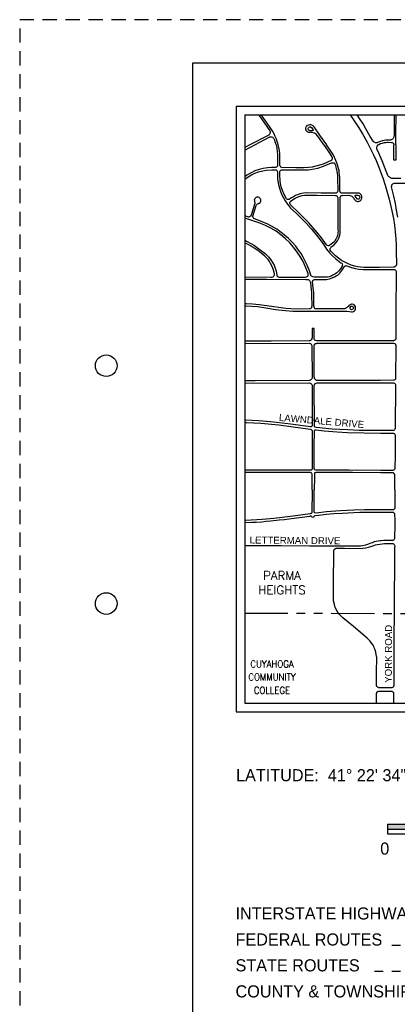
# Paper-space layout 'GT001' of a CAD drawing. Header units: feet. Extents: x 0 to 34, y -0.7 to 22.
# Tile 2 of 7: x 0 to 4.4, y 10.6 to 22. Entities that reach past the tile are written whole.
import ezdxf
from ezdxf.enums import TextEntityAlignment as Align

# ---------------------------------------------------------------- set-up
doc = ezdxf.new("R2010")
doc.units = ezdxf.units.FT
doc.header["$MEASUREMENT"] = 0
for name, pattern in [('OhDOT_USTN2', [0.11, 0.069, -0.041]), ('OhDOT_USTN3', [0.22, 0.165, -0.055]), ('PHANTOM', [2.5, 1.25, -0.25, 0.25, -0.25, 0.25, -0.25])]:
    doc.linetypes.add(name, pattern=pattern)
for name, color, linetype in [('CITY-NAME', 2, 'Continuous'), ('DIVISIONS', 2, 'PHANTOM'), ('ROAD', 4, 'Continuous'), ('ROAD-NAME', 4, 'Continuous'), ('ROADNAME', 5, 'Continuous'), ('SH_Border', 7, 'Continuous'), ('SH_Cut_Line', 7, 'OhDOT_USTN3'), ('SH_Data', 7, 'Continuous')]:
    doc.layers.add(name, color=color, linetype=linetype)
doc.styles.add('COMPLEX', font='COMPLEX', dxfattribs={"height": 40})
doc.styles.add('Font 70-Main Title', font='txt', dxfattribs={"width": 1.15, "height": 0.25})
doc.styles.add('ROMANS', font='ROMANS.shx', dxfattribs={"width": 0.85, "oblique": 20, "height": 0.7})
doc.styles.add('Slanted-Normal', font='font31.shx', dxfattribs={"height": 0.14})
doc.styles.get("Standard").update_dxf_attribs({"font": 'arial.ttf'})
doc.styles.add('Straight-Sub Title', font='font30.shx', dxfattribs={"height": 0.17})

# ---------------------------------------------------------------- blocks, each defined once
blk = doc.blocks.new('TITLE1')
at = {"layer": 'SH_Border', "color": 7, "linetype": 'Continuous', "flags": 128}
blk.add_lwpolyline([(2, 21.5), (33.5, 21.5), (33.5, 0.5), (2, 0.5), (2, 21.5)], close=True, dxfattribs=at)
at = {"layer": 'SH_Border', "color": 7, "linetype": 'Continuous'}
for centre in [(1, 18), (1, 15.25)]:
    blk.add_circle(centre, 0.125, dxfattribs=at)
at = {"layer": 'SH_Cut_Line', "color": 7, "linetype": 'OhDOT_USTN3', "flags": 128}
blk.add_lwpolyline([(0, 0), (34, 0), (34, 22), (0, 22), (0, 0)], close=True, dxfattribs=at)
at = {"layer": 'SH_Data', "style": 'Font 70-Main Title', "width": 1.15, "flags": 8}
for tag, p in [('FED_PROJ_NO', (33.12, 19.538)), ('PIDNO', (33.12, 16.038)), ('PROJECT_NAME', (33, 3.792))]:
    blk.add_attdef(tag, text='', height=0.25, rotation=90, dxfattribs=at).set_placement(p, align=Align.MIDDLE_CENTER)
at = {"layer": 'SH_Data', "style": 'Font 70-Main Title', "width": 1.15}
for tag, p in [('CONSPROJNO', (33.12, 13.038)), ('RRINVOLVEMENT', (33.12, 8.774))]:
    blk.add_attdef(tag, text='', height=0.25, rotation=90, dxfattribs=at).set_placement(p, align=Align.MIDDLE_CENTER)
at = {"layer": 'SH_Data', "style": 'Straight-Sub Title'}
for tag, p in [('SHEETNO', (33.02, 1.003)), ('SHEETTOTAL', (33.02, 0.663))]:
    blk.add_attdef(tag, text='', height=0.17, dxfattribs=at).set_placement(p, align=Align.BOTTOM_CENTER)

psp = doc.layouts.new('GT001')

# ---------------------------------------------------------------- hatches: boundary and pattern name
at = {"layer": 'SH_Data', "linetype": 'Continuous'}
psp.add_hatch(color=7, dxfattribs=at).paths.add_polyline_path([(4.25, 12.644), (4.25, 12.7), (4.5, 12.7), (4.5, 12.644)])

# ---------------------------------------------------------------- linework, layer by layer
at = {"layer": 'DIVISIONS', "ltscale": 0.4, "flags": 128}
psp.add_lwpolyline([(2.6, 15.141), (6.285, 15.129), (7.789, 15.124), (7.789, 16.564), (7.789, 20.128), (8.525, 20.125), (8.525, 20.553), (8.525, 20.9)], dxfattribs=at)
at = {"layer": 'ROAD', "flags": 128}
for points in [[(2.76, 20.9), (2.793, 20.853), (2.891, 20.714), (2.894, 20.707), (2.894, 20.698), (2.892, 20.687), (2.889, 20.679), (2.886, 20.673), (2.883, 20.67), (2.88, 20.667), (2.877, 20.665), (2.872, 20.663), (2.661, 20.553)], [(2.988, 20.553), (2.98, 20.581), (2.967, 20.619), (2.953, 20.65), (2.939, 20.68), (2.924, 20.709), (2.901, 20.743), (2.851, 20.815), (2.792, 20.9)], [(3.819, 20.9), (3.834, 20.878), (3.874, 20.818), (3.921, 20.749), (3.961, 20.682), (4.011, 20.593), (4.032, 20.553)], [(4.329, 20.9), (4.328, 20.792), (4.329, 20.698), (4.326, 20.67), (4.324, 20.648), (4.321, 20.634), (4.316, 20.626), (4.308, 20.619), (4.301, 20.615), (4.292, 20.611), (4.285, 20.609), (4.276, 20.609), (4.256, 20.607), (4.23, 20.607), (4.211, 20.604), (4.197, 20.6), (4.19, 20.599), (4.17, 20.592), (4.157, 20.587), (4.146, 20.583), (4.131, 20.578), (4.121, 20.575), (4.112, 20.576), (4.104, 20.579), (4.096, 20.583), (4.091, 20.588), (4.086, 20.592), (4.083, 20.597), (4.052, 20.649), (4.001, 20.74), (3.968, 20.795), (3.927, 20.859), (3.899, 20.9)], [(4.348, 20.553), (4.348, 20.676), (4.351, 20.9)], [(3.515, 20.553), (3.455, 20.638), (3.425, 20.676), (3.414, 20.683), (3.405, 20.688), (3.392, 20.692), (3.381, 20.694), (3.37, 20.695), (3.357, 20.694), (3.349, 20.695), (3.338, 20.697), (3.329, 20.701), (3.321, 20.707), (3.316, 20.712), (3.312, 20.721), (3.308, 20.733), (3.308, 20.747), (3.312, 20.76), (3.318, 20.77), (3.327, 20.779), (3.34, 20.785), (3.352, 20.787), (3.359, 20.787), (3.371, 20.785), (3.378, 20.782), (3.387, 20.776), (3.391, 20.771), (3.399, 20.76), (3.474, 20.654), (3.544, 20.553)], [(2.716, 20.553), (2.89, 20.644), (2.899, 20.647), (2.906, 20.646), (2.914, 20.646), (2.92, 20.643), (2.926, 20.64), (2.931, 20.635), (2.936, 20.627), (2.939, 20.62), (2.958, 20.568), (2.962, 20.553)], [(2.962, 20.553), (2.97, 20.517), (2.973, 20.501), (2.976, 20.485), (2.977, 20.467), (2.979, 20.455), (2.98, 20.441), (2.981, 20.423), (2.98, 20.319), (2.978, 20.308), (2.975, 20.303), (2.97, 20.298), (2.964, 20.294), (2.959, 20.293), (2.951, 20.292), (2.908, 20.292), (2.863, 20.288), (2.814, 20.281), (2.768, 20.269), (2.718, 20.251), (2.673, 20.231), (2.626, 20.204), (2.6, 20.185)], [(2.661, 20.553), (2.6, 20.521)], [(2.6, 20.492), (2.716, 20.553)], [(3.515, 20.553), (3.581, 20.457), (3.606, 20.415), (3.611, 20.403), (3.612, 20.393), (3.61, 20.387), (3.608, 20.382), (3.605, 20.377), (3.602, 20.373), (3.598, 20.371), (3.508, 20.331), (3.466, 20.317), (3.422, 20.306), (3.379, 20.297), (3.336, 20.292), (3.285, 20.288), (3.191, 20.289), (3.031, 20.291), (3.019, 20.295), (3.012, 20.302), (3.009, 20.309), (3.007, 20.315), (3.006, 20.32), (3.006, 20.324), (3.006, 20.407), (3.005, 20.448), (3.001, 20.486), (2.995, 20.523), (2.988, 20.553)], [(4.032, 20.553), (4.089, 20.438), (4.118, 20.372), (4.149, 20.297), (4.177, 20.222), (4.195, 20.171), (4.222, 20.087), (4.246, 20.008), (4.268, 19.926), (4.301, 19.792), (4.318, 19.703), (4.33, 19.626), (4.338, 19.548), (4.346, 19.465), (4.35, 19.392), (4.352, 19.327), (4.353, 19.171), (4.35, 19.157), (4.347, 19.15), (4.329, 19.138), (4.159, 19.136), (4.031, 19.135), (3.977, 19.136), (3.939, 19.139), (3.906, 19.144), (3.872, 19.151), (3.83, 19.164), (3.781, 19.184), (3.718, 19.218), (3.65, 19.269), (3.597, 19.323), (3.588, 19.335), (3.587, 19.342), (3.588, 19.353), (3.59, 19.36), (3.594, 19.366), (3.598, 19.371), (3.601, 19.373), (3.629, 19.395), (3.655, 19.419), (3.671, 19.442), (3.684, 19.466), (3.692, 19.487), (3.698, 19.508), (3.702, 19.531), (3.703, 19.544), (3.702, 19.646), (3.702, 19.946), (3.706, 19.955), (3.712, 19.962), (3.72, 19.966), (3.727, 19.968), (3.732, 19.969), (3.803, 19.97), (3.816, 19.968), (3.83, 19.964), (3.839, 19.958), (3.85, 19.95), (3.855, 19.945), (3.86, 19.938), (3.863, 19.931), (3.866, 19.924), (3.871, 19.916), (3.885, 19.906), (3.9, 19.9), (3.911, 19.9), (3.92, 19.901), (3.927, 19.904), (3.935, 19.907), (3.939, 19.911), (3.945, 19.918), (3.947, 19.923), (3.953, 19.937), (3.954, 19.944), (3.954, 19.955), (3.95, 19.966), (3.945, 19.975), (3.939, 19.983), (3.931, 19.989), (3.923, 19.993), (3.913, 19.995), (3.732, 19.994), (3.72, 19.996), (3.713, 19.999), (3.708, 20.004), (3.705, 20.008), (3.703, 20.014), (3.701, 20.019), (3.701, 20.023), (3.7, 20.133), (3.699, 20.173), (3.697, 20.207), (3.693, 20.232), (3.69, 20.255), (3.684, 20.28), (3.681, 20.29), (3.669, 20.333), (3.655, 20.371), (3.639, 20.405), (3.621, 20.44), (3.544, 20.553)], [(4.405, 20.165), (4.301, 20.165), (4.288, 20.168), (4.278, 20.174), (4.269, 20.183), (4.263, 20.189), (4.258, 20.195), (4.255, 20.2), (4.188, 20.37), (4.15, 20.456), (4.129, 20.506), (4.127, 20.519), (4.128, 20.53), (4.13, 20.538), (4.144, 20.553)], [(4.144, 20.553), (4.152, 20.558), (4.171, 20.568), (4.191, 20.574), (4.211, 20.58), (4.23, 20.582), (4.248, 20.583), (4.259, 20.583), (4.297, 20.582), (4.304, 20.58), (4.311, 20.577), (4.317, 20.573), (4.32, 20.568), (4.322, 20.563), (4.323, 20.557), (4.324, 20.553)], [(4.348, 20.553), (4.345, 20.375), (4.323, 20.375), (4.324, 20.553)], [(2.6, 20.156), (2.603, 20.158), (2.641, 20.184), (2.679, 20.206), (2.717, 20.224), (2.758, 20.24), (2.808, 20.254), (2.851, 20.262), (2.912, 20.266), (2.952, 20.266), (2.962, 20.265), (2.969, 20.26), (2.973, 20.256), (2.975, 20.252), (2.977, 20.247), (2.979, 20.243), (2.979, 20.24), (2.979, 20.217), (2.981, 20.167), (2.984, 20.133), (2.991, 20.094), (3.002, 20.052), (3.014, 20.015), (3.026, 19.984), (3.047, 19.94), (3.067, 19.906), (3.095, 19.866), (3.131, 19.823), (3.194, 19.763), (3.26, 19.699), (3.314, 19.644), (3.373, 19.579), (3.415, 19.529), (3.461, 19.47), (3.513, 19.398), (3.546, 19.348), (3.58, 19.305), (3.617, 19.266), (3.653, 19.234), (3.713, 19.191), (3.721, 19.184), (3.725, 19.178), (3.729, 19.164), (3.728, 19.159), (3.727, 19.154), (3.725, 19.15), (3.708, 19.119), (3.688, 19.095), (3.666, 19.074), (3.643, 19.058), (3.62, 19.045), (3.599, 19.036), (3.575, 19.029), (3.556, 19.025), (3.497, 19.022), (3.403, 19.023), (3.387, 19.026), (3.379, 19.03), (3.373, 19.035), (3.369, 19.04), (3.366, 19.044), (3.364, 19.048), (3.349, 19.095), (3.322, 19.163), (3.297, 19.216), (3.275, 19.256), (3.251, 19.296), (3.223, 19.337), (3.19, 19.381), (3.153, 19.425), (3.108, 19.47), (3.038, 19.53), (2.97, 19.579), (2.911, 19.614), (2.859, 19.64), (2.715, 19.696), (2.705, 19.702), (2.7, 19.708), (2.697, 19.716), (2.696, 19.722), (2.696, 19.727), (2.734, 19.853), (2.738, 19.861), (2.743, 19.866), (2.749, 19.87), (2.761, 19.876), (2.777, 19.886), (2.782, 19.894), (2.786, 19.903), (2.787, 19.912), (2.786, 19.92), (2.783, 19.927), (2.778, 19.934), (2.766, 19.944), (2.758, 19.947), (2.751, 19.948), (2.746, 19.948), (2.739, 19.947), (2.733, 19.945), (2.726, 19.94), (2.72, 19.934), (2.717, 19.93), (2.715, 19.924), (2.711, 19.913), (2.712, 19.908), (2.713, 19.901), (2.715, 19.893), (2.716, 19.887), (2.716, 19.882), (2.716, 19.877), (2.674, 19.74), (2.666, 19.728), (2.659, 19.724), (2.653, 19.72), (2.648, 19.719), (2.644, 19.719), (2.636, 19.72), (2.6, 19.731)], [(4.369, 19.718), (4.356, 19.799), (4.343, 19.874), (4.324, 19.96), (4.298, 20.067), (4.299, 20.079), (4.302, 20.09), (4.305, 20.096), (4.311, 20.102), (4.319, 20.108), (4.326, 20.111), (4.334, 20.112), (4.348, 20.112), (4.681, 20.11)], [(2.6, 19.45), (2.62, 19.44), (2.677, 19.41), (2.712, 19.389), (2.749, 19.363), (2.796, 19.329), (2.836, 19.296), (2.877, 19.257), (2.904, 19.224), (2.923, 19.194), (2.94, 19.161), (2.953, 19.128), (2.963, 19.095), (2.971, 19.045), (2.974, 19.036), (2.978, 19.032), (2.984, 19.029), (2.991, 19.026), (3, 19.025), (3.304, 19.024), (3.315, 19.026), (3.322, 19.031), (3.329, 19.036), (3.333, 19.044), (3.334, 19.054), (3.333, 19.059), (3.332, 19.064), (3.3, 19.149), (3.274, 19.205), (3.242, 19.262), (3.208, 19.314), (3.165, 19.371), (3.12, 19.421), (3.068, 19.472), (3.019, 19.513), (2.962, 19.555), (2.901, 19.591), (2.84, 19.622), (2.765, 19.653), (2.6, 19.704)], [(2.6, 19.027), (2.901, 19.025), (2.919, 19.025), (2.929, 19.029), (2.937, 19.035), (2.942, 19.044), (2.943, 19.049), (2.944, 19.054), (2.944, 19.058), (2.943, 19.062), (2.934, 19.104), (2.926, 19.128), (2.915, 19.154), (2.9, 19.182), (2.886, 19.205), (2.87, 19.226), (2.833, 19.265), (2.792, 19.3), (2.752, 19.33), (2.71, 19.36), (2.674, 19.381), (2.631, 19.406), (2.6, 19.421)], [(2.6, 18.693), (2.617, 18.693), (2.68, 18.689), (2.748, 18.683), (2.844, 18.669), (2.958, 18.65), (3.072, 18.638), (3.158, 18.632), (3.26, 18.63), (3.594, 18.631), (3.754, 18.631), (3.779, 18.63), (3.812, 18.626), (3.833, 18.623), (3.845, 18.623), (3.857, 18.627), (3.868, 18.635), (3.875, 18.643), (3.88, 18.653), (3.881, 18.66), (3.882, 18.668), (3.881, 18.674), (3.879, 18.683), (3.865, 18.703), (3.859, 18.707), (3.843, 18.711), (3.836, 18.711), (3.81, 18.701), (3.804, 18.696), (3.796, 18.686), (3.789, 18.677), (3.785, 18.675), (3.776, 18.669), (3.765, 18.663), (3.76, 18.661), (3.753, 18.659), (3.748, 18.658), (3.739, 18.657), (3.428, 18.656), (3.414, 18.659), (3.408, 18.664), (3.405, 18.67), (3.403, 18.675), (3.402, 18.681), (3.401, 18.685), (3.4, 18.794), (3.399, 18.834), (3.398, 18.849), (3.396, 18.87), (3.388, 18.936), (3.383, 18.969), (3.386, 18.98), (3.388, 18.984), (3.394, 18.991), (3.399, 18.994), (3.407, 18.998), (3.417, 18.998), (3.465, 18.998), (3.506, 18.998), (3.545, 18.998), (3.58, 19.004), (3.611, 19.014), (3.637, 19.026), (3.659, 19.038), (3.679, 19.052), (3.699, 19.071), (3.724, 19.1), (3.752, 19.145), (3.76, 19.153), (3.765, 19.156), (3.769, 19.156), (3.774, 19.157), (3.782, 19.155), (3.835, 19.136), (3.876, 19.125), (3.921, 19.116), (3.973, 19.111), (4.159, 19.111), (4.32, 19.112), (4.327, 19.113), (4.334, 19.11), (4.34, 19.107), (4.344, 19.103), (4.346, 19.099), (4.349, 19.093), (4.351, 19.088), (4.352, 19.083), (4.348, 18.628), (4.347, 18.316), (4.346, 18.308), (4.341, 18.301), (4.335, 18.294), (4.33, 18.291), (4.325, 18.29), (4.321, 18.289), (4.164, 18.289), (3.793, 18.288), (3.432, 18.286), (3.418, 18.29), (3.411, 18.295), (3.406, 18.303), (3.404, 18.307), (3.403, 18.313), (3.403, 18.317), (3.402, 18.322), (3.402, 18.323), (3.402, 18.43), (3.378, 18.43), (3.379, 18.323), (3.376, 18.31), (3.37, 18.3), (3.366, 18.294), (3.36, 18.29), (3.354, 18.288), (3.349, 18.288), (3.344, 18.287), (2.905, 18.285), (2.6, 18.284)], [(2.6, 19.001), (2.854, 19), (3.306, 18.998), (3.324, 18.998), (3.334, 18.996), (3.34, 18.991), (3.345, 18.988), (3.349, 18.984), (3.352, 18.979), (3.356, 18.971), (3.359, 18.96), (3.365, 18.917), (3.37, 18.874), (3.373, 18.849), (3.374, 18.82), (3.376, 18.688), (3.374, 18.675), (3.371, 18.67), (3.367, 18.665), (3.36, 18.66), (3.353, 18.657), (3.348, 18.656), (3.218, 18.655), (3.135, 18.658), (3.075, 18.662), (2.857, 18.693), (2.769, 18.705), (2.69, 18.712), (2.621, 18.717), (2.6, 18.717)], [(2.6, 18.257), (3.348, 18.259), (3.356, 18.258), (3.363, 18.255), (3.369, 18.249), (3.373, 18.242), (3.376, 18.234), (3.376, 18.229), (3.379, 17.864), (3.378, 17.855), (3.375, 17.847), (3.369, 17.839), (3.363, 17.834), (3.356, 17.831), (3.349, 17.83), (3.344, 17.829), (2.722, 17.826), (2.6, 17.825)], [(2.6, 17.798), (3.345, 17.801), (3.355, 17.8), (3.364, 17.795), (3.368, 17.791), (3.372, 17.787), (3.375, 17.782), (3.378, 17.776), (3.379, 17.771), (3.379, 17.624), (3.379, 17.316), (3.378, 17.306), (3.375, 17.301), (3.372, 17.298), (3.368, 17.295), (3.365, 17.294), (3.361, 17.294), (3.102, 17.329), (2.898, 17.352), (2.761, 17.363), (2.615, 17.371), (2.6, 17.371)], [(2.6, 17.344), (2.623, 17.344), (2.786, 17.334), (2.995, 17.315), (3.273, 17.278), (3.362, 17.265), (3.37, 17.262), (3.374, 17.259), (3.377, 17.256), (3.378, 17.249), (3.378, 17.244), (3.379, 16.808), (3.376, 16.798), (3.371, 16.794), (3.366, 16.792), (3.362, 16.792), (2.882, 16.792), (2.6, 16.792)], [(3.379, 16.564), (3.378, 16.742), (3.378, 16.748), (3.376, 16.752), (3.374, 16.757), (3.371, 16.76), (3.368, 16.762), (3.362, 16.764), (2.917, 16.765), (2.6, 16.766)], [(4.335, 16.564), (4.335, 16.742), (4.334, 16.746), (4.329, 16.751), (4.325, 16.756), (4.321, 16.759), (4.316, 16.76), (4.311, 16.762), (4.303, 16.763), (4.173, 16.763), (3.846, 16.765), (3.523, 16.764), (3.421, 16.765), (3.415, 16.763), (3.41, 16.76), (3.407, 16.758), (3.405, 16.751), (3.405, 16.712), (3.403, 16.564)], [(3.378, 16.564), (3.379, 16.548), (3.377, 16.306), (3.377, 16.301), (3.375, 16.298), (3.374, 16.296), (3.372, 16.294), (3.369, 16.292), (3.366, 16.291), (3.361, 16.289), (3.357, 16.289), (3.162, 16.262), (2.938, 16.234), (2.801, 16.223), (2.614, 16.212), (2.6, 16.212)], [(4.336, 16.564), (4.334, 16.367), (4.334, 16.35), (4.329, 16.343), (4.322, 16.337), (4.319, 16.335), (4.315, 16.332), (4.308, 16.332), (4.287, 16.332), (3.983, 16.332), (3.863, 16.329), (3.709, 16.322), (3.547, 16.309), (3.426, 16.297), (3.412, 16.298), (3.41, 16.299), (3.406, 16.302), (3.404, 16.305), (3.402, 16.309), (3.402, 16.315), (3.402, 16.331), (3.403, 16.564)], [(2.6, 16.186), (2.6, 16.186), (2.684, 16.192), (2.731, 16.193), (2.798, 16.196), (2.848, 16.201), (2.902, 16.205), (3, 16.217), (3.061, 16.222), (3.11, 16.229), (3.264, 16.25), (3.353, 16.262), (3.359, 16.263), (3.363, 16.263), (3.368, 16.261), (3.371, 16.258), (3.376, 16.254), (3.379, 16.248), (3.402, 16.251), (3.402, 16.253), (3.404, 16.26), (3.408, 16.266), (3.416, 16.27), (3.457, 16.274), (3.545, 16.284), (3.63, 16.29), (3.728, 16.297), (3.932, 16.305), (3.993, 16.306), (4.286, 16.305), (4.301, 16.305), (4.311, 16.306), (4.316, 16.306), (4.319, 16.304), (4.323, 16.301), (4.328, 16.296), (4.331, 16.291), (4.333, 16.285), (4.333, 16.279), (4.333, 16.263), (4.334, 16.232), (4.334, 16.16), (4.332, 16.007), (4.331, 15.999), (4.327, 15.992), (4.322, 15.986), (4.319, 15.984), (4.314, 15.981), (4.309, 15.98), (4.299, 15.979), (4.279, 15.979), (4.235, 15.979), (4.207, 15.979), (4.176, 15.977), (4.164, 15.976), (4.143, 15.973), (4.118, 15.967), (4.096, 15.962), (4.072, 15.953), (4.056, 15.947), (4.039, 15.939), (4.02, 15.933), (3.995, 15.925), (3.963, 15.918), (3.94, 15.915), (3.898, 15.912), (3.782, 15.913), (3.656, 15.913), (3.544, 15.914), (3.352, 15.915), (3.023, 15.917), (2.766, 15.917), (2.6, 15.919)], [(4.122, 14.1), (4.124, 14.211), (4.126, 14.221), (4.129, 14.226), (4.133, 14.23), (4.136, 14.232), (4.139, 14.235), (4.143, 14.237), (4.149, 14.238), (4.158, 14.238), (4.168, 14.238), (4.194, 14.239), (4.296, 14.239), (4.3, 14.238), (4.305, 14.235), (4.311, 14.231), (4.316, 14.226), (4.319, 14.222), (4.321, 14.213), (4.32, 14.169), (4.318, 14.1)]]:
    psp.add_lwpolyline(points, dxfattribs=at)
for points in [[(3.375, 20.751), (3.388, 20.732), (3.391, 20.727), (3.392, 20.723), (3.391, 20.719), (3.388, 20.718), (3.381, 20.717), (3.364, 20.717), (3.355, 20.717), (3.349, 20.718), (3.343, 20.72), (3.337, 20.727), (3.334, 20.733), (3.334, 20.739), (3.334, 20.744), (3.336, 20.75), (3.34, 20.755), (3.345, 20.758), (3.352, 20.761), (3.357, 20.761), (3.362, 20.76)], [(3.484, 19.996), (3.32, 19.998), (3.278, 19.995), (3.24, 19.987), (3.217, 19.979), (3.188, 19.966), (3.164, 19.954), (3.141, 19.94), (3.122, 19.928), (3.114, 19.923), (3.108, 19.921), (3.102, 19.921), (3.094, 19.922), (3.088, 19.925), (3.084, 19.928), (3.057, 19.979), (3.038, 20.025), (3.023, 20.069), (3.015, 20.105), (3.01, 20.134), (3.009, 20.153), (3.005, 20.191), (3.005, 20.238), (3.008, 20.247), (3.013, 20.256), (3.018, 20.261), (3.025, 20.264), (3.03, 20.265), (3.211, 20.263), (3.269, 20.263), (3.302, 20.264), (3.335, 20.266), (3.362, 20.269), (3.402, 20.276), (3.445, 20.285), (3.512, 20.307), (3.605, 20.346), (3.615, 20.347), (3.624, 20.347), (3.631, 20.344), (3.636, 20.34), (3.641, 20.335), (3.643, 20.331), (3.646, 20.325), (3.659, 20.28), (3.661, 20.267), (3.665, 20.249), (3.669, 20.222), (3.672, 20.199), (3.674, 20.174), (3.675, 20.02), (3.671, 20.009), (3.663, 20.001), (3.657, 19.996), (3.651, 19.995)], [(3.436, 19.971), (3.646, 19.969), (3.656, 19.967), (3.664, 19.963), (3.67, 19.957), (3.673, 19.95), (3.675, 19.944), (3.675, 19.94), (3.676, 19.931), (3.677, 19.744), (3.678, 19.578), (3.679, 19.556), (3.678, 19.539), (3.676, 19.522), (3.672, 19.507), (3.667, 19.493), (3.66, 19.477), (3.654, 19.463), (3.646, 19.45), (3.64, 19.44), (3.629, 19.428), (3.585, 19.393), (3.58, 19.39), (3.573, 19.387), (3.564, 19.387), (3.558, 19.388), (3.553, 19.391), (3.549, 19.393), (3.545, 19.398), (3.487, 19.477), (3.437, 19.541), (3.389, 19.599), (3.34, 19.652), (3.288, 19.706), (3.225, 19.768), (3.131, 19.861), (3.124, 19.872), (3.123, 19.877), (3.123, 19.885), (3.126, 19.894), (3.128, 19.898), (3.131, 19.903), (3.185, 19.937), (3.225, 19.955), (3.263, 19.966), (3.293, 19.97), (3.332, 19.972)], [(3.888, 19.97), (3.906, 19.97), (3.914, 19.969), (3.92, 19.966), (3.928, 19.956), (3.93, 19.95), (3.93, 19.943), (3.924, 19.93), (3.918, 19.927), (3.911, 19.926), (3.904, 19.925), (3.883, 19.948), (3.88, 19.953), (3.875, 19.964), (3.876, 19.967), (3.879, 19.969), (3.882, 19.97)], [(3.85, 18.682), (3.856, 18.675), (3.857, 18.666), (3.855, 18.659), (3.85, 18.652), (3.842, 18.648), (3.836, 18.647), (3.829, 18.65), (3.823, 18.655), (3.819, 18.66), (3.818, 18.667), (3.818, 18.673), (3.825, 18.684), (3.831, 18.687), (3.836, 18.687), (3.842, 18.687)], [(4.166, 17.83), (3.751, 17.829), (3.439, 17.828), (3.428, 17.83), (3.419, 17.836), (3.413, 17.841), (3.409, 17.848), (3.406, 17.853), (3.405, 17.86), (3.405, 17.866), (3.404, 17.867), (3.402, 18.123), (3.403, 18.232), (3.405, 18.241), (3.408, 18.248), (3.414, 18.252), (3.419, 18.255), (3.425, 18.257), (3.429, 18.258), (3.435, 18.259), (4.164, 18.261), (4.317, 18.262), (4.325, 18.261), (4.331, 18.258), (4.336, 18.255), (4.341, 18.249), (4.344, 18.243), (4.346, 18.238), (4.347, 18.234), (4.343, 17.855), (4.341, 17.846), (4.335, 17.837), (4.329, 17.833), (4.324, 17.831), (4.32, 17.831)], [(4.17, 17.249), (4.044, 17.25), (3.923, 17.251), (3.793, 17.257), (3.612, 17.267), (3.427, 17.285), (3.414, 17.289), (3.408, 17.295), (3.406, 17.3), (3.406, 17.305), (3.404, 17.771), (3.407, 17.78), (3.412, 17.789), (3.418, 17.794), (3.426, 17.799), (3.436, 17.802), (3.443, 17.801), (4.166, 17.803), (4.316, 17.803), (4.322, 17.803), (4.328, 17.8), (4.334, 17.795), (4.339, 17.79), (4.342, 17.784), (4.343, 17.779), (4.343, 17.775), (4.34, 17.276), (4.337, 17.265), (4.332, 17.257), (4.327, 17.254), (4.321, 17.25), (4.315, 17.249), (4.31, 17.249)], [(4.172, 16.79), (3.808, 16.791), (3.422, 16.792), (3.411, 16.796), (3.407, 16.8), (3.405, 16.805), (3.404, 16.808), (3.404, 17.073), (3.405, 17.243), (3.407, 17.25), (3.411, 17.254), (3.416, 17.257), (3.421, 17.258), (3.425, 17.258), (3.52, 17.248), (3.669, 17.235), (3.79, 17.229), (4.17, 17.221), (4.295, 17.221), (4.308, 17.221), (4.314, 17.221), (4.319, 17.219), (4.324, 17.218), (4.328, 17.215), (4.333, 17.211), (4.336, 17.207), (4.34, 17.192), (4.34, 17.188), (4.338, 16.959), (4.337, 16.82), (4.336, 16.81), (4.331, 16.801), (4.326, 16.795), (4.32, 16.792), (4.315, 16.791), (4.312, 16.79)], [(4.319, 15.94), (4.32, 15.939), (4.327, 15.934), (4.332, 15.927), (4.334, 15.918), (4.333, 15.895), (4.33, 15.716), (4.327, 15.306), (4.325, 14.691), (4.323, 14.303), (4.321, 14.293), (4.32, 14.292), (4.314, 14.283), (4.308, 14.278), (4.301, 14.275), (4.293, 14.275), (4.151, 14.275), (4.143, 14.278), (4.138, 14.281), (4.133, 14.286), (4.127, 14.292), (4.124, 14.299), (4.124, 14.308), (4.125, 14.356), (4.125, 14.51), (4.126, 14.572), (4.126, 14.627), (4.121, 14.66), (4.116, 14.688), (4.109, 14.714), (4.098, 14.74), (4.091, 14.755), (4.084, 14.768), (4.071, 14.789), (4.049, 14.817), (4.036, 14.832), (4.015, 14.85), (3.856, 14.984), (3.795, 15.036), (3.735, 15.087), (3.697, 15.124), (3.668, 15.163), (3.646, 15.206), (3.637, 15.239), (3.628, 15.282), (3.628, 15.461), (3.63, 15.867), (3.634, 15.874), (3.637, 15.879), (3.648, 15.887), (3.658, 15.89), (3.679, 15.889), (3.754, 15.889), (3.874, 15.888), (3.966, 15.89), (3.997, 15.894), (4.03, 15.901), (4.059, 15.909), (4.082, 15.918), (4.111, 15.928), (4.132, 15.933), (4.161, 15.938), (4.187, 15.942), (4.217, 15.943), (4.289, 15.945), (4.305, 15.945), (4.312, 15.943)]]:
    psp.add_lwpolyline(points, close=True, dxfattribs=at)
at = {"layer": 'SH_Data', "color": 7, "linetype": 'Continuous'}
for p, q in [((2.5, 21), (9.5, 21)), ((2.5, 21), (2.5, 14)), ((2.6, 20.9), (9.4, 20.9)), ((2.6, 20.9), (2.6, 14.1)), ((2.6, 14.1), (9.4, 14.1)), ((2.5, 14), (9.5, 14)), ((4.25, 12.7), (4.25, 12.588)), ((4.25, 12.7), (7.25, 12.7)), ((4.25, 12.644), (4.5, 12.644)), ((4.25, 12.588), (7.25, 12.588))]:
    psp.add_line(p, q, dxfattribs=at)
at = {"layer": 'SH_Data', "color": 7, "linetype": 'OhDOT_USTN2'}
for p, q in [((8.2, 11.297), (4.269, 11.297)), ((8.2, 10.998), (4.037, 10.998))]:
    psp.add_line(p, q, dxfattribs=at)

# ---------------------------------------------------------------- block references
at = {"layer": 'SH_Border'}
psp.add_blockref('TITLE1', (0, 0), dxfattribs=at)

# ---------------------------------------------------------------- texts
at = {"layer": 'CITY-NAME', "style": 'COMPLEX'}
for s, p in [('PARMA', (3.031, 15.574)), ('HEIGHTS', (3.031, 15.408))]:
    psp.add_text(s, height=0.1, dxfattribs=at).set_placement(p, align=Align.MIDDLE)
at = {"layer": 'ROAD-NAME', "style": 'ROMANS', "width": 0.9}
for s, p in [('CUYAHOGA', (2.916, 14.512)), ('COMMUNITY', (2.916, 14.36)), ('COLLEGE', (2.916, 14.208))]:
    psp.add_text(s, height=0.08, dxfattribs=at).set_placement(p, align=Align.CENTER)
at = {"layer": 'ROADNAME'}
for s, rotation, p in [('LAWNDALE DRIVE', 355.2231, (2.993, 17.362)), ('LETTERMAN DRIVE', 359.4784, (2.657, 15.945)), ('YORK ROAD', 89.7954, (4.3, 14.334))]:
    psp.add_text(s, height=0.08, rotation=rotation, dxfattribs=at).set_placement(p)
at = {"layer": 'SH_Data', "linetype": 'Continuous', "style": 'Slanted-Normal'}
psp.add_text('LATITUDE:  41° 22\' 34" N    LONGITUDE:  81° 45\' 04" W', height=0.14, dxfattribs=at).set_placement((2.5, 13.266), align=Align.MIDDLE_LEFT)
psp.add_text('0', height=0.14, dxfattribs=at).set_placement((4.219, 12.488), align=Align.TOP_CENTER)
for s, p in [('INTERSTATE HIGHWAY', (2.494, 11.598)), ('FEDERAL ROUTES', (2.494, 11.297)), ('STATE ROUTES', (2.494, 10.998)), ('COUNTY & TOWNSHIP ROADS', (2.494, 10.697))]:
    psp.add_text(s, height=0.14, dxfattribs=at).set_placement(p)

doc.saveas('drawing.dxf')
